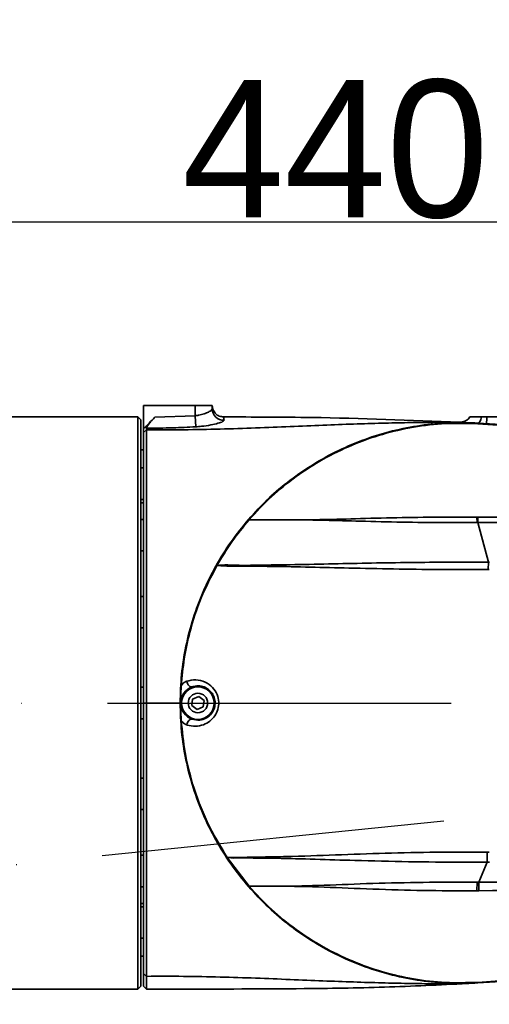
# Model space of a CAD drawing. Header units: millimetres. Extents: x -7686 to -856, y -458 to 6140.
# Tile 54 of 102: x -5678 to -5596, y 4021 to 4193. Entities that reach past the tile are written whole.
import ezdxf

# ---------------------------------------------------------------- set-up
doc = ezdxf.new("R2010")
doc.units = ezdxf.units.MM
doc.header["$LTSCALE"] = 5
doc.header["$PDSIZE"] = -1
doc.linetypes.add('ACAD_ISO10W100', pattern=[18, 12, -3, 0, -3])
doc.dimstyles.new('本体 安装', dxfattribs={"dimtxt": 24, "dimasz": 12, "dimexe": 7, "dimexo": 0.625, "dimtad": 1, "dimtoh": 1, "dimtxsty": 'Standard', "dimcen": 2.5, "dimclrd": 1, "dimclre": 1, "dimclrt": 4, "dimadec": 0, "dimazin": 0, "dimtfac": 1, "dimtmove": 0, "dimatfit": 3, "dimfxl": 1, "dimarcsym": 0})

# ---------------------------------------------------------------- blocks, each defined once
blk = doc.blocks.new('*D72')
at = {"color": 1, "linetype": 'ByBlock', "lineweight": -2, "transparency": 16777216}
for p, q in [((-5842.71, 4073.88), (-5842.71, 4164.35)), ((-5402.71, 4073.88), (-5402.71, 4164.35)), ((-5830.71, 4157.35), (-5414.71, 4157.35))]:
    blk.add_line(p, q, dxfattribs=at)
at = {"color": 1, "linetype": 'ByBlock', "transparency": 16777216}
for points in [[(-5830.71, 4159.35), (-5830.71, 4155.35), (-5842.71, 4157.35)], [(-5414.71, 4159.35), (-5414.71, 4155.35), (-5402.71, 4157.35)]]:
    blk.add_solid(points, dxfattribs=at)
at = {"layer": 'Defpoints', "color": 0, "linetype": 'ByBlock', "transparency": 16777216}
for p in [(-5402.71, 4157.35), (-5842.71, 4073.26), (-5402.71, 4073.26)]:
    blk.add_point(p, dxfattribs=at)
at = {"color": 4, "linetype": 'ByBlock', "transparency": 16777216, "insert": (-5622.71, 4169.98), "char_height": 24, "attachment_point": 5}
blk.add_mtext('440', dxfattribs=at)
blk = doc.blocks.new('*D80')
at = {"color": 1, "linetype": 'ByBlock', "lineweight": -2, "transparency": 16777216}
blk.add_line((-5402.08, 4073.26), (-5316.35, 4073.26), dxfattribs=at)
blk.add_arc((-5402.71, 4073.26), 79.36, 8.6722, 121.3278, dxfattribs=at)
at = {"color": 1, "linetype": 'ByBlock', "transparency": 16777216}
for points in [[(-5442.8, 4139.42), (-5445.14, 4142.67), (-5453.72, 4134.05)], [(-5322.26, 4085.37), (-5326.25, 4085.07), (-5323.35, 4073.26)]]:
    blk.add_solid(points, dxfattribs=at)
at = {"layer": 'Defpoints', "color": 0, "linetype": 'ByBlock', "transparency": 16777216}
for p in [(-5465.7, 4148.33), (-5344.99, 4127.72), (-5842.71, 4073.26), (-5402.71, 4073.26), (-5402.71, 4073.26)]:
    blk.add_point(p, dxfattribs=at)
at = {"color": 4, "linetype": 'ByBlock', "transparency": 16777216, "insert": (-5363.84, 4156.62), "char_height": 24, "attachment_point": 5, "rotation": 335}
blk.add_mtext('130°', dxfattribs=at)
blk = doc.blocks.new('*D81')
at = {"color": 1, "linetype": 'ByBlock', "lineweight": -2, "transparency": 16777216}
blk.add_line((-5402.08, 4073.26), (-5315.89, 4073.26), dxfattribs=at)
blk.add_arc((-5402.71, 4073.26), 79.82, 238.6214, 351.3786, dxfattribs=at)
at = {"color": 1, "linetype": 'ByBlock', "transparency": 16777216}
for points in [[(-5325.78, 4061.44), (-5321.79, 4061.14), (-5322.89, 4073.26)], [(-5445.44, 4003.48), (-5443.11, 4006.73), (-5454.02, 4012.11)]]:
    blk.add_solid(points, dxfattribs=at)
at = {"layer": 'Defpoints', "color": 0, "linetype": 'ByBlock', "transparency": 16777216}
for p in [(-5842.71, 4073.26), (-5402.71, 4073.26), (-5402.71, 4073.26), (-5465.7, 3998.19), (-5398.07, 3993.57)]:
    blk.add_point(p, dxfattribs=at)
at = {"color": 4, "linetype": 'ByBlock', "transparency": 16777216, "insert": (-5374.31, 4012.35), "char_height": 24, "attachment_point": 5, "rotation": 25}
blk.add_mtext('130°', dxfattribs=at)
blk = doc.blocks.new('*D82')
at = {"color": 1, "linetype": 'ByBlock', "lineweight": -2, "transparency": 16777216}
blk.add_arc((-5842.71, 3598.26), 196.77, 313.4946, 86.5054, dxfattribs=at)
at = {"color": 1, "linetype": 'ByBlock', "transparency": 16777216}
for points in [[(-5830.78, 3792.67), (-5830.65, 3796.67), (-5842.71, 3795.03)], [(-5705.94, 3454.02), (-5708.6, 3457), (-5716.23, 3447.52)]]:
    blk.add_solid(points, dxfattribs=at)
at = {"layer": 'Defpoints', "color": 0, "linetype": 'ByBlock', "transparency": 16777216}
for p in [(-5842.71, 4028.26), (-5842.71, 3598.26), (-5842.71, 3598.26), (-5646.27, 3586.82), (-5566.31, 3268.86)]:
    blk.add_point(p, dxfattribs=at)
at = {"color": 4, "linetype": 'ByBlock', "transparency": 16777216, "insert": (-5655.42, 3691.91), "char_height": 24, "attachment_point": 5, "rotation": 296.5657}
blk.add_mtext('140°', dxfattribs=at)
blk = doc.blocks.new('*D84')
at = {"color": 1, "linetype": 'ByBlock', "lineweight": -2, "transparency": 16777216}
blk.add_arc((-5808.18, 4073.26), 236.57, 287.9067, 357.0933, dxfattribs=at)
at = {"color": 1, "linetype": 'ByBlock', "transparency": 16777216}
for points in [[(-5573.92, 4061.31), (-5569.92, 4061.21), (-5571.61, 4073.26)], [(-5734.88, 3846.23), (-5736.01, 3850.07), (-5746.95, 3844.75)]]:
    blk.add_solid(points, dxfattribs=at)
at = {"layer": 'Defpoints', "color": 0, "linetype": 'ByBlock', "transparency": 16777216}
for p in [(-5842.71, 4073.26), (-5402.71, 4073.26), (-5799.24, 4039.9), (-5656.12, 3892.04), (-5685.36, 3614.9)]:
    blk.add_point(p, dxfattribs=at)
at = {"color": 4, "linetype": 'ByBlock', "transparency": 16777216, "insert": (-5630.52, 3936.93), "char_height": 24, "attachment_point": 5, "rotation": 52.5}
blk.add_mtext('75°', dxfattribs=at)

msp = doc.modelspace()

# ---------------------------------------------------------------- linework, layer by layer
at = {"linetype": 'Continuous', "lineweight": 35}
for p, q in [((-5647.21, 4125.258), (-5656.21, 4125.258)), ((-5656.21, 4121.154), (-5656.21, 4125.258)), ((-5647.21, 4123.461), (-5647.21, 4125.258)), ((-5647.21, 4125.258), (-5644.21, 4125.258)), ((-5644.21, 4125.258), (-5644.21, 4124.657)), ((-5657.21, 4123.258), (-5735.71, 4123.258)), ((-5656.71, 4122.758), (-5657.21, 4123.258)), ((-5657.21, 4023.258), (-5657.21, 4123.258)), ((-5656.71, 4122.758), (-5656.71, 4023.758)), ((-5654.227, 4123.2), (-5647.21, 4123.461)), ((-5647.21, 4123.461), (-5647.1, 4121.528)), ((-5600.933, 4122.335), (-5600.993, 4122.339)), ((-5599.21, 4123.258), (-5597.158, 4123.258)), ((-5597.158, 4123.258), (-5596.21, 4123.258)), ((-5596.21, 4123.258), (-5586.21, 4123.258)), ((-5656.21, 4120.535), (-5656.21, 4121.154)), ((-5656.21, 4120.535), (-5655.71, 4121.013)), ((-5655.71, 4121.275), (-5655.71, 4121.013)), ((-5597.843, 4122.167), (-5597.85, 4122.063)), ((-5588.801, 4121.434), (-5597.85, 4122.063)), ((-5656.21, 4117.508), (-5656.71, 4117.508)), ((-5656.21, 4114.349), (-5656.71, 4114.349)), ((-5656.71, 4108.849), (-5656.21, 4108.849)), ((-5656.21, 4108.258), (-5656.71, 4108.258)), ((-5656.21, 4105.353), (-5656.71, 4105.353)), ((-5597.966, 4104.803), (-5597.971, 4105.732)), ((-5597.971, 4105.732), (-5597.851, 4105.731)), ((-5597.846, 4104.803), (-5597.85, 4105.731)), ((-5595.986, 4097.873), (-5597.846, 4104.803)), ((-5656.71, 4099.853), (-5656.21, 4099.853)), ((-5595.994, 4096.585), (-5595.986, 4097.873)), ((-5595.821, 4096.585), (-5595.994, 4096.585)), ((-5595.986, 4097.873), (-5595.814, 4097.873)), ((-5656.21, 4091.889), (-5656.71, 4091.889)), ((-5656.71, 4086.389), (-5656.21, 4086.389)), ((-5656.21, 4076.008), (-5656.71, 4076.008)), ((-5647.636, 4073.949), (-5646.574, 4074.405)), ((-5646.574, 4074.405), (-5645.65, 4073.713)), ((-5656.21, 4073.258), (-5655.715, 4073.258)), ((-5647.772, 4072.803), (-5647.636, 4073.949)), ((-5646.847, 4072.111), (-5647.772, 4072.803)), ((-5645.786, 4072.567), (-5646.847, 4072.111)), ((-5645.65, 4073.713), (-5645.786, 4072.567)), ((-5656.71, 4070.508), (-5656.21, 4070.508)), ((-5656.21, 4060.127), (-5656.71, 4060.127)), ((-5656.71, 4054.627), (-5656.21, 4054.627)), ((-5656.21, 4046.663), (-5656.71, 4046.663)), ((-5596.184, 4047.215), (-5595.822, 4047.215)), ((-5596.184, 4047.215), (-5596.174, 4045.437)), ((-5637.79, 4041.258), (-5641.585, 4046.258)), ((-5596.174, 4045.437), (-5597.663, 4041.968)), ((-5597.963, 4041.968), (-5597.972, 4040.469)), ((-5597.663, 4041.968), (-5597.671, 4040.47)), ((-5656.71, 4041.163), (-5656.21, 4041.163)), ((-5597.671, 4040.47), (-5597.972, 4040.469)), ((-5656.71, 4038.258), (-5656.21, 4038.258)), ((-5656.21, 4037.667), (-5656.71, 4037.667)), ((-5656.71, 4032.167), (-5656.21, 4032.167)), ((-5656.71, 4029.008), (-5656.21, 4029.008)), ((-5655.71, 4025.503), (-5656.21, 4025.981)), ((-5597.85, 4024.453), (-5588.801, 4025.082)), ((-5597.843, 4024.349), (-5597.85, 4024.453)), ((-5735.71, 4023.258), (-5657.21, 4023.258)), ((-5657.21, 4023.258), (-5656.71, 4023.758)), ((-5655.71, 4023.258), (-5656.21, 4023.758)), ((-5655.71, 4023.258), (-5648.571, 4023.285))]:
    msp.add_line(p, q, dxfattribs=at)
at = {"color": 2, "linetype": 'ACAD_ISO10W100'}
for p in [(-5842.71, 4073.258), (-5842.71, 4028.258)]:
    msp.add_line(p, (-5402.71, 4073.258), dxfattribs=at)
at = {"linetype": 'Continuous', "lineweight": 35, "flags": 128}
for points in [[(-5600.499, 4122.376), (-5600.73, 4122.343), (-5600.993, 4122.339)], [(-5597.843, 4122.167), (-5597.843, 4122.167)], [(-5647.715, 4076.085), (-5647.846, 4076.066), (-5647.989, 4076.096), (-5648.134, 4076.175), (-5648.275, 4076.298), (-5648.404, 4076.458), (-5648.515, 4076.648), (-5648.602, 4076.858), (-5648.66, 4077.076)], [(-5648.661, 4069.44), (-5648.603, 4069.658), (-5648.516, 4069.868), (-5648.405, 4070.058), (-5648.275, 4070.218), (-5648.134, 4070.341), (-5647.989, 4070.42), (-5647.847, 4070.45), (-5647.715, 4070.431)], [(-5597.843, 4024.349), (-5597.843, 4024.349)]]:
    msp.add_lwpolyline(points, dxfattribs=at)
at = {"linetype": 'Continuous', "lineweight": 35}
for radius in [2.85, 1.699]:
    msp.add_circle((-5646.711, 4073.258), radius, dxfattribs=at)
at = {"color": 4, "linetype": 'ByBlock'}
msp.add_arc((-5842.71, 3598.258), 872.295, 310, 170, dxfattribs=at)
at = {"linetype": 'Continuous', "lineweight": 35}
for centre, radius, start, end in [((-5642.217, 4124.666), 1.992, 180.25768, 271.99822), ((-5600.894, 4124.336), 2, 281.39947, 327.37752), ((-5604.825, 4123.586), 8.622, 349.89794, 357.82126), ((-5646.711, 4073.258), 3, 109.54641, 250.44972)]:
    msp.add_arc(centre, radius, start, end, dxfattribs=at)
for points, knots in [([(-5647.21, 4123.461), (-5647.004, 4123.487), (-5646.448, 4123.555), (-5645.606, 4123.787), (-5644.838, 4124.101), (-5644.313, 4124.413), (-5644.244, 4124.576), (-5644.21, 4124.657)], [0, 0, 0, 0, 0.127815, 0.34603, 0.5659774, 0.7837443, 1, 1, 1, 1]), ([(-5643.771, 4123.999), (-5643.933, 4124.262), (-5644.178, 4124.662), (-5644.202, 4125.089), (-5644.21, 4125.236)], [0, 0, 0, 0, 0.6565379, 1, 1, 1, 1]), ([(-5643.771, 4123.999), (-5643.724, 4123.944), (-5643.507, 4123.692), (-5642.996, 4123.34), (-5642.475, 4123.279), (-5642.214, 4123.249)], [0, 0, 0, 0, 0.1232855, 0.5616428, 1, 1, 1, 1]), ([(-5656.21, 4121.154), (-5656.126, 4121.24), (-5656.001, 4121.369), (-5655.835, 4121.541), (-5655.423, 4121.966), (-5654.887, 4122.519), (-5654.393, 4123.029), (-5654.227, 4123.2)], [0, 0, 0, 0, 0.126139, 0.1892085, 0.252278, 0.7485827, 1, 1, 1, 1]), ([(-5655.71, 4121.275), (-5655.698, 4121.33), (-5655.674, 4121.44), (-5655.475, 4121.763), (-5655.091, 4122.263), (-5654.63, 4122.78), (-5654.313, 4123.111), (-5654.227, 4123.2)], [0, 0, 0, 0, 0.1557404, 0.3128855, 0.5473737, 0.877041, 1, 1, 1, 1]), ([(-5655.71, 4121.013), (-5653.545, 4121.004), (-5649.214, 4120.986), (-5642.823, 4121.118), (-5636.585, 4121.322), (-5630.569, 4121.57), (-5624.84, 4121.81), (-5619.47, 4122.012), (-5614.519, 4122.159), (-5610.04, 4122.258), (-5606.079, 4122.311), (-5602.695, 4122.312), (-5599.866, 4122.268), (-5598.517, 4122.201), (-5597.843, 4122.167)], [0, 0, 0, 0, 0.08297621, 0.16595451, 0.24893306, 0.33238533, 0.41583729, 0.49928892, 0.58274113, 0.66619291, 0.74964436, 0.83309646, 0.91654828, 1, 1, 1, 1]), ([(-5642.148, 4122.676), (-5642.197, 4122.597), (-5642.294, 4122.441), (-5643.153, 4122.139), (-5644.438, 4121.835), (-5645.842, 4121.616), (-5646.757, 4121.552), (-5647.1, 4121.528)], [0, 0, 0, 0, 0.2139014, 0.4271874, 0.6445104, 0.8665149, 1, 1, 1, 1]), ([(-5642.214, 4123.249), (-5642.211, 4123.229), (-5642.204, 4123.19), (-5642.167, 4122.847), (-5642.148, 4122.676)], [0, 0, 0, 0, 0.5000216, 1, 1, 1, 1]), ([(-5642.214, 4123.249), (-5637.083, 4123.24), (-5623.339, 4123.215), (-5609.604, 4122.683), (-5600.996, 4122.349)], [0, 0, 0, 0, 0.3733128, 1, 1, 1, 1]), ([(-5600.993, 4122.339), (-5600.993, 4122.341), (-5600.994, 4122.344), (-5600.995, 4122.347), (-5600.996, 4122.349), (-5600.996, 4122.349), (-5600.996, 4122.349)], [0, 0, 0, 0, 0.3826499, 0.4999742, 0.6817916, 1, 1, 1, 1]), ([(-5656.21, 4073.258), (-5656.21, 4075), (-5656.21, 4078.482), (-5656.21, 4083.656), (-5656.21, 4089.554), (-5656.21, 4096.017), (-5656.21, 4102.715), (-5656.21, 4108.691), (-5656.21, 4113.741), (-5656.21, 4117.859), (-5656.21, 4119.641), (-5656.21, 4120.535)], [0, 0, 0, 0, 0.0831725, 0.1662146, 0.2498167, 0.3744942, 0.4993535, 0.624735, 0.7501696, 0.8745458, 1, 1, 1, 1]), ([(-5655.71, 4121.013), (-5655.71, 4120.109), (-5655.71, 4118.309), (-5655.71, 4114.15), (-5655.71, 4109.049), (-5655.71, 4103.013), (-5655.711, 4096.246), (-5655.712, 4088.907), (-5655.714, 4081.181), (-5655.715, 4075.896), (-5655.715, 4073.258)], [0, 0, 0, 0, 0.1254728, 0.2498671, 0.3753193, 0.5007186, 0.6255963, 0.7502923, 0.8753889, 1, 1, 1, 1]), ([(-5647.1, 4121.528), (-5648.432, 4121.462), (-5651.3, 4121.32), (-5654.172, 4121.29), (-5655.71, 4121.275)], [0, 0, 0, 0, 0.464396, 1, 1, 1, 1]), ([(-5607.811, 4121.757), (-5609.452, 4121.471), (-5612.736, 4120.898), (-5617.518, 4119.41), (-5622.128, 4117.476), (-5626.528, 4115.084), (-5630.618, 4112.218), (-5633.288, 4110.105), (-5634.479, 4108.861), (-5634.518, 4108.82)], [0, 0, 0, 0, 0.1657194, 0.3314388, 0.4971582, 0.6628776, 0.8285971, 0.9943165, 1, 1, 1, 1]), ([(-5505.744, 4115.054), (-5509.636, 4115.234), (-5517.961, 4115.619), (-5530.474, 4116.44), (-5543.182, 4117.422), (-5554.452, 4118.417), (-5564.462, 4119.357), (-5573.097, 4120.18), (-5581.47, 4120.944), (-5589.643, 4121.629), (-5595.109, 4121.988), (-5597.843, 4122.167)], [0, 0, 0, 0, 0.1265294, 0.2706185, 0.4071895, 0.5404239, 0.6379971, 0.7336887, 0.8221171, 0.9110284, 1, 1, 1, 1]), ([(-5637.79, 4105.258), (-5636.304, 4105.258), (-5633.332, 4105.258), (-5629.658, 4105.258), (-5627.605, 4105.258), (-5627.204, 4105.258)], [0, 0, 0, 0, 0.4458639, 0.8919079, 1, 1, 1, 1]), ([(-5627.205, 4105.245), (-5627.205, 4105.247), (-5627.205, 4105.251), (-5627.204, 4105.256), (-5627.204, 4105.258)], [0, 0, 0, 0, 0.5000256, 1, 1, 1, 1]), ([(-5597.966, 4104.803), (-5599.89, 4104.798), (-5604.256, 4104.787), (-5611.06, 4104.845), (-5618.018, 4105.026), (-5622.62, 4105.152), (-5625.56, 4105.225), (-5626.435, 4105.235), (-5627.205, 4105.245)], [0, 0, 0, 0, 0.1963362, 0.4454634, 0.6945289, 0.9085664, 0.9195802, 1, 1, 1, 1]), ([(-5627.204, 4105.258), (-5627.131, 4105.261), (-5626.361, 4105.289), (-5623.428, 4105.329), (-5618.113, 4105.496), (-5611.05, 4105.68), (-5604.253, 4105.756), (-5599.893, 4105.739), (-5597.971, 4105.732)], [0, 0, 0, 0, 0.0076376, 0.0805558, 0.305496, 0.5545362, 0.8036486, 1, 1, 1, 1]), ([(-5597.851, 4105.731), (-5589.928, 4105.722), (-5566.545, 4105.694), (-5527.685, 4105.652), (-5483.798, 4105.607), (-5452.815, 4105.604), (-5431.003, 4105.62), (-5422.127, 4105.642), (-5415.807, 4105.657)], [0, 0, 0, 0, 0.13055808, 0.38531236, 0.64052869, 0.85372743, 0.89582981, 1, 1, 1, 1]), ([(-5597.846, 4104.803), (-5597.846, 4104.803), (-5597.886, 4104.803), (-5597.926, 4104.803), (-5597.966, 4104.803)], [0, 0, 0, 0, 0.00050096, 1, 1, 1, 1]), ([(-5415.821, 4104.872), (-5415.821, 4104.872), (-5422.141, 4104.889), (-5443.946, 4104.926), (-5481.243, 4104.917), (-5527.677, 4104.886), (-5566.537, 4104.819), (-5589.921, 4104.821), (-5597.846, 4104.803), (-5597.846, 4104.803)], [0, 0, 0, 0, 0.0000003, 0.1041638, 0.3594197, 0.6146182, 0.8693975, 0.9999997, 1, 1, 1, 1]), ([(-5643.421, 4097.258), (-5644.38, 4095.399), (-5646.299, 4091.68), (-5648.073, 4086.173), (-5649.196, 4081.024), (-5649.48, 4077.862), (-5649.622, 4076.281)], [0, 0, 0, 0, 0.2842441, 0.5684882, 0.7842441, 1, 1, 1, 1]), ([(-5643.421, 4097.258), (-5643.403, 4097.262), (-5642.798, 4097.389), (-5641.522, 4097.399), (-5639.182, 4097.283), (-5635.282, 4097.381), (-5629.79, 4097.417), (-5623.098, 4097.578), (-5616.382, 4097.716), (-5609.63, 4097.83), (-5602.823, 4097.871), (-5598.265, 4097.873), (-5595.986, 4097.873), (-5595.986, 4097.873)], [0, 0, 0, 0, 0.0013598, 0.0473194, 0.0935262, 0.1635914, 0.3042409, 0.4450223, 0.5829904, 0.7209526, 0.8604536, 0.9999988, 1, 1, 1, 1]), ([(-5595.994, 4096.585), (-5598.884, 4096.581), (-5604.405, 4096.575), (-5612.539, 4096.672), (-5620.027, 4096.836), (-5627.112, 4097.009), (-5632.163, 4097.11), (-5636.18, 4097.161), (-5638.571, 4097.208), (-5640.885, 4097.168), (-5642.287, 4097.205), (-5643.092, 4097.294), (-5643.402, 4097.26), (-5643.421, 4097.258)], [0, 0, 0, 0, 0.1766449, 0.3374764, 0.4983058, 0.63914, 0.7799169, 0.8185828, 0.8985442, 0.9371011, 0.9755229, 0.998508, 1, 1, 1, 1]), ([(-5649.622, 4070.235), (-5649.657, 4070.901), (-5649.727, 4072.24), (-5649.727, 4074.26), (-5649.657, 4075.607), (-5649.622, 4076.281)], [0, 0, 0, 0, 0.3307234, 0.6653672, 1, 1, 1, 1]), ([(-5649.623, 4076.281), (-5649.623, 4076.281), (-5649.524, 4076.443), (-5649.249, 4076.798), (-5648.876, 4076.974), (-5648.66, 4077.076)], [0, 0, 0, 0, 0.00004012, 0.42047476, 1, 1, 1, 1]), ([(-5648.66, 4077.076), (-5648.15, 4077.192), (-5647.108, 4077.427), (-5645.459, 4077.039), (-5644.128, 4076.092), (-5643.307, 4074.814), (-5643.013, 4073.44), (-5643.179, 4072.123), (-5643.729, 4070.968), (-5644.613, 4070.03), (-5645.785, 4069.388), (-5647.184, 4069.133), (-5648.156, 4069.279), (-5648.639, 4069.433), (-5648.661, 4069.44)], [0, 0, 0, 0, 0.1098745, 0.2243387, 0.3239011, 0.4107903, 0.4915663, 0.5652635, 0.6391531, 0.7155492, 0.79847, 0.890736, 0.9950362, 1, 1, 1, 1]), ([(-5647.715, 4070.431), (-5647.276, 4070.333), (-5646.505, 4070.16), (-5645.342, 4070.518), (-5644.467, 4071.173), (-5643.888, 4072.07), (-5643.666, 4073.071), (-5643.76, 4074.001), (-5644.102, 4074.822), (-5644.666, 4075.513), (-5645.444, 4076.033), (-5646.411, 4076.302), (-5647.196, 4076.251), (-5647.617, 4076.116), (-5647.715, 4076.085)], [0, 0, 0, 0, 0.1358062, 0.238603, 0.3254258, 0.4127178, 0.4881776, 0.5559841, 0.6225745, 0.6930343, 0.7716048, 0.8621188, 0.9678927, 1, 1, 1, 1]), ([(-5656.21, 4025.981), (-5656.21, 4026.872), (-5656.21, 4028.652), (-5656.21, 4032.762), (-5656.21, 4037.799), (-5656.21, 4043.761), (-5656.21, 4050.465), (-5656.21, 4056.949), (-5656.21, 4062.854), (-5656.21, 4068.026), (-5656.21, 4071.511), (-5656.21, 4073.258)], [0, 0, 0, 0, 0.124991, 0.2496634, 0.374834, 0.4993763, 0.6248758, 0.7503004, 0.833626, 0.9165993, 1, 1, 1, 1]), ([(-5655.715, 4073.258), (-5655.715, 4070.616), (-5655.714, 4065.333), (-5655.712, 4057.594), (-5655.711, 4050.235), (-5655.71, 4043.463), (-5655.71, 4037.441), (-5655.71, 4032.353), (-5655.71, 4028.201), (-5655.71, 4026.403), (-5655.71, 4025.503)], [0, 0, 0, 0, 0.1248417, 0.2495907, 0.3750339, 0.5005518, 0.6251118, 0.7503, 0.8749905, 1, 1, 1, 1]), ([(-5655.715, 4073.258), (-5655.385, 4073.258), (-5654.527, 4073.258), (-5653.135, 4073.258), (-5651.72, 4073.258), (-5650.697, 4073.258), (-5650.121, 4073.258), (-5649.875, 4073.258), (-5649.819, 4073.258), (-5649.82, 4073.258), (-5649.821, 4073.258)], [0, 0, 0, 0, 0.0751901, 0.195574, 0.3277525, 0.4679532, 0.6150652, 0.7607726, 0.8923022, 1, 1, 1, 1]), ([(-5648.661, 4069.44), (-5648.676, 4069.445), (-5648.871, 4069.51), (-5649.232, 4069.721), (-5649.507, 4070.045), (-5649.623, 4070.235), (-5649.623, 4070.235)], [0, 0, 0, 0, 0.0384459, 0.5076665, 0.9999599, 1, 1, 1, 1]), ([(-5649.622, 4070.235), (-5649.444, 4068.362), (-5649.088, 4064.618), (-5647.608, 4058.644), (-5645.285, 4052.386), (-5642.818, 4048.301), (-5641.585, 4046.258)], [0, 0, 0, 0, 0.2204759, 0.4409518, 0.7204759, 1, 1, 1, 1]), ([(-5641.586, 4046.258), (-5641.57, 4046.257), (-5640.793, 4046.222), (-5639.108, 4046.266), (-5636.992, 4046.349), (-5634.378, 4046.353), (-5629.851, 4046.465), (-5622.717, 4046.7), (-5613.98, 4047.043), (-5605.106, 4047.213), (-5599.159, 4047.215), (-5596.184, 4047.215)], [0, 0, 0, 0, 0.0013142, 0.0637228, 0.1263949, 0.1498215, 0.2435853, 0.4318647, 0.6202052, 0.8100058, 1, 1, 1, 1]), ([(-5596.174, 4045.437), (-5596.174, 4045.437), (-5597.608, 4045.438), (-5602.194, 4045.437), (-5609.931, 4045.507), (-5618.539, 4045.722), (-5626.25, 4045.965), (-5632.377, 4046.15), (-5636.694, 4046.164), (-5639.535, 4046.223), (-5640.83, 4046.125), (-5641.57, 4046.255), (-5641.586, 4046.258)], [0, 0, 0, 0, 0.0000013, 0.0918541, 0.2936941, 0.4954129, 0.6460002, 0.7964977, 0.9019472, 0.9406177, 0.9987678, 1, 1, 1, 1]), ([(-5595.81, 4045.437), (-5595.931, 4045.437), (-5596.053, 4045.437), (-5596.174, 4045.437), (-5596.174, 4045.437)], [0, 0, 0, 0, 0.9998347, 1, 1, 1, 1]), ([(-5629.857, 4041.258), (-5629.857, 4041.258), (-5629.63, 4041.267), (-5628.592, 4041.304), (-5624.802, 4041.391), (-5618.267, 4041.691), (-5609.575, 4041.915), (-5602.756, 4041.972), (-5598.885, 4041.969), (-5597.963, 4041.968)], [0, 0, 0, 0, 0.0000019, 0.0221464, 0.1008723, 0.3641825, 0.6390208, 0.9139974, 1, 1, 1, 1]), ([(-5597.963, 4041.968), (-5597.863, 4041.968), (-5597.763, 4041.968), (-5597.663, 4041.968), (-5597.663, 4041.968)], [0, 0, 0, 0, 0.9997998, 1, 1, 1, 1]), ([(-5597.663, 4041.968), (-5597.663, 4041.968), (-5584.726, 4041.951), (-5554.325, 4041.916), (-5519.557, 4041.861), (-5488.294, 4041.832), (-5465.068, 4041.823), (-5439.227, 4041.83), (-5422.815, 4041.873), (-5415.827, 4041.891)], [0, 0, 0, 0, 0.0000003, 0.2134253, 0.5015827, 0.5736819, 0.729196, 0.8847111, 1, 1, 1, 1]), ([(-5629.857, 4041.258), (-5631.242, 4041.258), (-5634.012, 4041.258), (-5636.531, 4041.258), (-5637.79, 4041.258)], [0, 0, 0, 0, 0.5000379, 1, 1, 1, 1]), ([(-5629.852, 4041.228), (-5629.853, 4041.233), (-5629.854, 4041.243), (-5629.856, 4041.253), (-5629.857, 4041.258)], [0, 0, 0, 0, 0.5000046, 1, 1, 1, 1]), ([(-5597.972, 4040.469), (-5598.89, 4040.466), (-5602.753, 4040.455), (-5609.56, 4040.504), (-5618.243, 4040.822), (-5624.836, 4041.108), (-5628.629, 4041.23), (-5629.668, 4041.229), (-5629.852, 4041.228)], [0, 0, 0, 0, 0.0858241, 0.3610611, 0.6361921, 0.8989842, 0.9820922, 1, 1, 1, 1]), ([(-5415.801, 4040.559), (-5423.044, 4040.579), (-5444.243, 4040.636), (-5470.098, 4040.628), (-5493.079, 4040.613), (-5519.572, 4040.588), (-5554.339, 4040.528), (-5584.739, 4040.487), (-5597.671, 4040.47)], [0, 0, 0, 0, 0.1194958, 0.3497049, 0.42643, 0.4985399, 0.7866906, 1, 1, 1, 1]), ([(-5505.997, 4031.45), (-5509.805, 4031.274), (-5518.045, 4030.892), (-5530.474, 4030.076), (-5543.182, 4029.095), (-5554.414, 4028.102), (-5564.404, 4027.164), (-5573.04, 4026.342), (-5581.45, 4025.574), (-5589.643, 4024.887), (-5595.109, 4024.528), (-5597.843, 4024.349)], [0, 0, 0, 0, 0.1241205, 0.268604, 0.4055507, 0.5391568, 0.6357776, 0.7322909, 0.8216235, 0.9107777, 1, 1, 1, 1]), ([(-5505.997, 4031.45), (-5509.805, 4031.274), (-5518.045, 4030.892), (-5530.474, 4030.076), (-5543.182, 4029.095), (-5554.414, 4028.102), (-5564.404, 4027.164), (-5573.04, 4026.342), (-5581.45, 4025.574), (-5589.643, 4024.887), (-5595.109, 4024.528), (-5597.843, 4024.349)], [0, 0, 0, 0, 0.1241205, 0.268604, 0.4055507, 0.5391568, 0.6357776, 0.7322909, 0.8216235, 0.9107777, 1, 1, 1, 1]), ([(-5656.21, 4023.758), (-5656.21, 4023.852), (-5656.21, 4024.04), (-5656.21, 4025.334), (-5656.21, 4025.981)], [0, 0, 0, 0, 0.4998723, 1, 1, 1, 1]), ([(-5655.71, 4025.503), (-5653.545, 4025.512), (-5649.214, 4025.53), (-5642.823, 4025.398), (-5636.585, 4025.194), (-5630.569, 4024.946), (-5624.84, 4024.706), (-5619.47, 4024.505), (-5614.519, 4024.357), (-5610.04, 4024.258), (-5606.079, 4024.205), (-5602.695, 4024.204), (-5599.866, 4024.249), (-5598.517, 4024.315), (-5597.843, 4024.349)], [0, 0, 0, 0, 0.0829762, 0.1659545, 0.2489331, 0.3323853, 0.4158373, 0.4992889, 0.5827411, 0.6661929, 0.7496444, 0.8330965, 0.9165483, 1, 1, 1, 1]), ([(-5655.71, 4025.503), (-5655.71, 4024.85), (-5655.71, 4023.543), (-5655.71, 4023.353), (-5655.71, 4023.258)], [0, 0, 0, 0, 0.5001276, 1, 1, 1, 1]), ([(-5648.571, 4023.285), (-5641.322, 4023.285), (-5629.239, 4023.287), (-5612.324, 4023.595), (-5602.67, 4024.097), (-5597.843, 4024.349)], [0, 0, 0, 0, 0.4285755, 0.7142901, 1, 1, 1, 1])]:
    msp.add_open_spline(points, degree=3, knots=knots, dxfattribs=at)
for points in [[(-5597.843, 4122.167), (-5599.509, 4122.22), (-5602.84, 4122.324), (-5607.823, 4121.835), (-5612.732, 4120.877), (-5617.518, 4119.415), (-5622.13, 4117.476), (-5626.521, 4115.077), (-5630.644, 4112.244), (-5634.458, 4109.005), (-5637.922, 4105.395), (-5641.001, 4101.452), (-5643.663, 4097.215), (-5645.878, 4092.729), (-5647.628, 4088.041), (-5648.882, 4083.2), (-5649.674, 4078.255), (-5649.772, 4074.924), (-5649.821, 4073.258)], [(-5600.996, 4122.349), (-5600.821, 4122.353), (-5600.47, 4122.36), (-5599.972, 4122.546), (-5599.529, 4122.839), (-5599.316, 4123.118), (-5599.21, 4123.258)], [(-5597.158, 4123.258), (-5597.2, 4123.099), (-5597.285, 4122.78), (-5597.458, 4122.431), (-5597.648, 4122.201), (-5597.778, 4122.179), (-5597.843, 4122.167)], [(-5597.85, 4122.063), (-5599.72, 4122.115), (-5603.462, 4122.218), (-5609.05, 4121.557), (-5614.527, 4120.307), (-5619.824, 4118.425), (-5624.874, 4115.954), (-5629.597, 4112.912), (-5633.977, 4109.379), (-5636.519, 4106.632), (-5637.79, 4105.258)], [(-5643.421, 4097.258), (-5642.582, 4098.662), (-5640.906, 4101.47), (-5638.829, 4103.995), (-5637.79, 4105.258)], [(-5597.843, 4024.349), (-5599.509, 4024.296), (-5602.84, 4024.192), (-5607.823, 4024.681), (-5612.732, 4025.639), (-5617.518, 4027.101), (-5622.13, 4029.04), (-5626.521, 4031.439), (-5630.644, 4034.272), (-5634.458, 4037.511), (-5637.922, 4041.121), (-5641.001, 4045.064), (-5643.663, 4049.301), (-5645.878, 4053.787), (-5647.628, 4058.475), (-5648.882, 4063.316), (-5649.674, 4068.261), (-5649.772, 4071.592), (-5649.821, 4073.258)], [(-5597.85, 4024.453), (-5599.72, 4024.401), (-5603.462, 4024.298), (-5609.05, 4024.959), (-5614.527, 4026.209), (-5619.824, 4028.091), (-5624.874, 4030.562), (-5629.597, 4033.604), (-5633.977, 4037.137), (-5636.519, 4039.884), (-5637.79, 4041.258)]]:
    msp.add_open_spline(points, degree=3, dxfattribs=at)

# ---------------------------------------------------------------- dimensions: what is measured, and where the dimension line sits
at = {"color": 1, "linetype": 'ByBlock'}
dim = msp.add_linear_dim(base=(-5402.71, 4157.352), p1=(-5842.71, 4073.258), p2=(-5402.71, 4073.258), dimstyle='本体 安装', dxfattribs=at)
dim.commit()
dim.dimension.update_dxf_attribs({"geometry": '*D72', "text_midpoint": (-5622.71, 4169.977)})
at = {"color": 4, "linetype": 'ByBlock'}
for base, line1, line2, picture, middle in [((-5344.987, 4127.717), ((-5842.71, 4073.258), (-5402.71, 4073.258)), ((-5402.71, 4073.258), (-5465.703, 4148.33)), '*D80', (-5363.836, 4156.623)), ((-5398.068, 3993.569), ((-5402.71, 4073.258), (-5465.703, 3998.186)), ((-5842.71, 4073.258), (-5402.71, 4073.258)), '*D81', (-5374.31, 4012.355)), ((-5656.118, 3892.038), ((-5799.243, 4039.905), (-5685.363, 3614.898)), ((-5842.71, 4073.258), (-5402.71, 4073.258)), '*D84', (-5630.516, 3936.932))]:
    dim = msp.add_angular_dim_2l(base=base, line1=line1, line2=line2, dimstyle='本体 安装', dxfattribs=at)
    dim.commit()
    dim.dimension.update_dxf_attribs({"geometry": picture, "text_midpoint": middle})
dim = msp.add_angular_dim_2l(base=(-5646.268, 3586.817), line1=((-5842.71, 3598.258), (-5566.311, 3268.859)), line2=((-5842.71, 3598.258), (-5842.71, 4028.258)), dimstyle='本体 安装', dxfattribs=at)
dim.commit()
dim.dimension.update_dxf_attribs({"geometry": '*D82', "text_midpoint": (-5666.71, 3686.26), "dimtype": 162})

doc.saveas('drawing.dxf')
